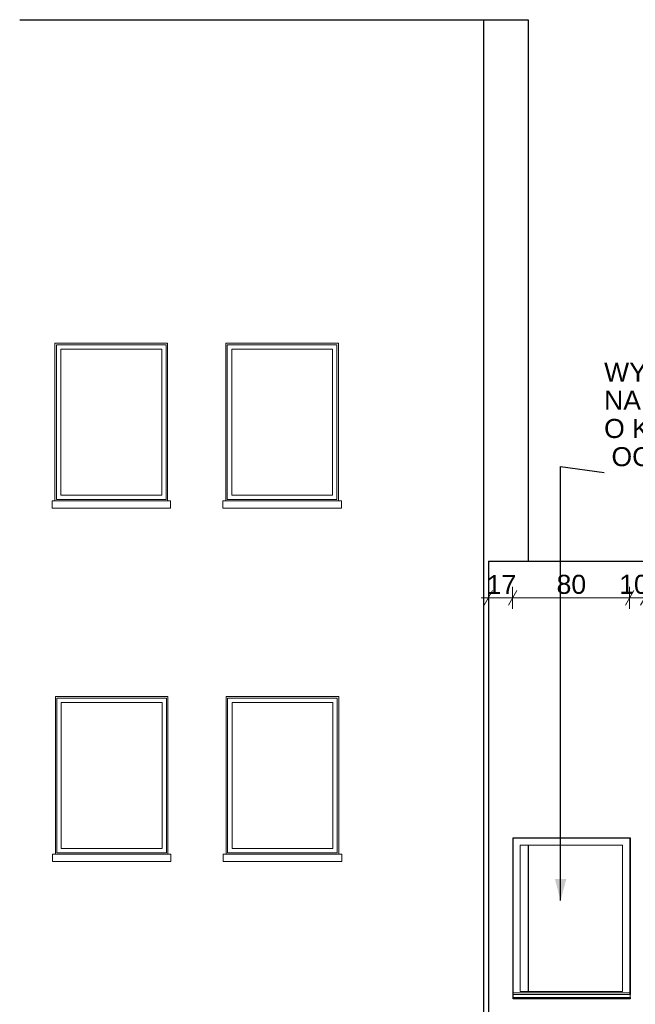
# Model space of a CAD drawing. Header units: centimetres. Extents: x -396 to 14490, y -515 to 1122.
# Tile 56 of 73: x 10165 to 10586, y 449 to 1122. Entities that reach past the tile are written whole.
import ezdxf

# ---------------------------------------------------------------- set-up
doc = ezdxf.new("R2010")
doc.units = ezdxf.units.CM
doc.header["$MEASUREMENT"] = 0
for name, color, linetype, lineweight in [('0_Nr_pióra__21', 7, 'Continuous', 20), ('299-A Wymiary Opisy_Nr_pióra__11', 7, 'Continuous', 0), ('420-K Ściany_Nr_pióra__13', 7, 'Continuous', 25), ('Nowe_199-Z Wymiary i opisy_Nr_pióra__135', 5, 'Continuous', 20), ('Nowe_Okna Archicada_Nr_pióra__135', 5, 'Continuous', 20), ('Rozbiórka_Okna Archicada_Nr_pióra__13', 7, 'Continuous', 25)]:
    doc.layers.add(name, color=color, linetype=linetype, lineweight=lineweight)
for name, color, linetype in [('299-A Wymiary Opisy', 7, 'Continuous'), ('420-K Ściany', 7, 'Continuous'), ('Nowe_Okna Archicada', 7, 'Continuous'), ('Rozbiórka_Okna Archicada', 7, 'Continuous')]:
    doc.layers.add(name, color=color, linetype=linetype)
doc.styles.add('STYL_AUTOMATYCZNY_1', font='arial.ttf')
doc.dimstyles.new('STYL_AUTOMATYCZNY__1', dxfattribs={"dimtxt": 13, "dimasz": 7.6, "dimexe": 0.18, "dimexo": 0.0625, "dimgap": 0, "dimtad": 1, "dimtih": 1, "dimtoh": 1, "dimdec": 0, "dimzin": 0, "dimdsep": 46, "dimtxsty": 'STYL_AUTOMATYCZNY_1', "dimblk": 'ARROWHEAD_2', "dimblk1": 'ARROWHEAD_2', "dimblk2": 'ARROWHEAD_2', "dimcen": 0.09, "dimclrd": 7, "dimclre": 7, "dimclrt": 7, "dimadec": 0, "dimazin": 0, "dimtfac": 1, "dimtdec": 4, "dimtmove": 0, "dimatfit": 3, "dimfxl": 0, "dimtolj": 1, "dimtzin": 0, "dimarcsym": 0})
doc.dimstyles.new('STYL_AUTOMATYCZNY__3', dxfattribs={"dimtxt": 0.18, "dimasz": 14.592, "dimexe": 0.18, "dimexo": 0.0625, "dimgap": 0, "dimtad": 0, "dimtih": 1, "dimtoh": 1, "dimdec": 4, "dimzin": 0, "dimdsep": 46, "dimcen": 0.09, "dimadec": 0, "dimazin": 0, "dimtfac": 1, "dimtdec": 4, "dimtmove": 0, "dimatfit": 3, "dimldrblk": 'ARROWHEAD_5', "dimfxl": 0, "dimtolj": 1, "dimtzin": 0, "dimarcsym": 0})
doc.dimstyles.new('STYL_AUTOMATYCZNY__5', dxfattribs={"dimtxt": 13, "dimasz": 7.6, "dimexe": 0.18, "dimexo": 0.0625, "dimgap": 0, "dimtad": 1, "dimtih": 1, "dimtoh": 1, "dimdec": 0, "dimzin": 0, "dimdsep": 46, "dimtxsty": 'STYL_AUTOMATYCZNY_1', "dimblk": 'ARROWHEAD_2', "dimblk1": 'ARROWHEAD_2', "dimblk2": 'ARROWHEAD_2', "dimcen": 0.09, "dimclrd": 7, "dimclre": 7, "dimclrt": 7, "dimadec": 0, "dimazin": 0, "dimtfac": 1, "dimtdec": 4, "dimtmove": 2, "dimatfit": 3, "dimfxl": 0, "dimtolj": 1, "dimtzin": 0, "dimarcsym": 0})

# ---------------------------------------------------------------- blocks, each defined once
blk = doc.blocks.new('ElemPrzekroju_234_2', base_point=(13661.33, 21.87))
at = {"layer": '420-K Ściany_Nr_pióra__13', "color": 7, "linetype": 'Continuous', "lineweight": 25}
for q in [(10592.36, 751.87), (10485.36, 301.87)]:
    blk.add_line((10485.36, 751.87), q, dxfattribs=at)
blk = doc.blocks.new('ElemPrzekroju_235_2', base_point=(13661.33, 21.87))
at = {"layer": '420-K Ściany_Nr_pióra__13', "color": 7, "linetype": 'Continuous', "lineweight": 25}
for p, q in [((10481.92, 471.87), (10481.92, 251.87)), ((10512.57, 471.87), (10512.57, 457.81))]:
    blk.add_line(p, q, dxfattribs=at)
blk = doc.blocks.new('ElemPrzekroju_237_2', base_point=(13661.33, 21.87))
at = {"layer": '420-K Ściany_Nr_pióra__13', "color": 7, "linetype": 'Continuous', "lineweight": 25}
for p, q in [((10481.92, 691.87), (10481.92, 471.87)), ((10512.57, 557.81), (10512.57, 471.87))]:
    blk.add_line(p, q, dxfattribs=at)
blk = doc.blocks.new('ElemPrzekroju_239_2', base_point=(13661.33, 21.87))
at = {"layer": '420-K Ściany_Nr_pióra__13', "color": 7, "linetype": 'Continuous', "lineweight": 25}
for p, q in [((10438.89, 1121.87), (10481.92, 1121.87)), ((10481.92, 1121.87), (10512.57, 1121.87)), ((10481.92, 1121.87), (10481.92, 691.87)), ((10512.57, 1121.87), (10512.57, 751.87))]:
    blk.add_line(p, q, dxfattribs=at)
blk = doc.blocks.new('ElemPrzekroju_240_2', base_point=(13661.33, 21.87))
at = {"layer": '420-K Ściany_Nr_pióra__13', "color": 7, "linetype": 'Continuous', "lineweight": 25}
blk.add_line((10164.83, 1121.87), (10438.89, 1121.87), dxfattribs=at)
blk = doc.blocks.new('ElemPrzekroju_246_2', base_point=(13661.33, 21.87))
at = {"layer": 'Rozbiórka_Okna Archicada_Nr_pióra__13', "color": 7, "linetype": 'Continuous', "lineweight": 25}
for p, q in [((10502.33, 562.81), (10582.33, 562.81)), ((10502.33, 452.81), (10502.33, 562.81)), ((10582.33, 562.81), (10582.33, 455.81)), ((10582.33, 452.81), (10502.33, 452.81)), ((10582.33, 453.81), (10582.33, 452.81))]:
    blk.add_line(p, q, dxfattribs=at)
blk = doc.blocks.new('ElemPrzekroju_247_2', base_point=(13661.33, 21.87))
at = {"layer": 'Nowe_Okna Archicada_Nr_pióra__135', "color": 5, "linetype": 'Continuous', "lineweight": 20}
for p, q in [((10582.1, 557.81), (10582.1, 562.81)), ((10507.1, 457.81), (10507.1, 557.81)), ((10507.1, 557.81), (10577.1, 557.81)), ((10577.05, 557.81), (10577.05, 457.81)), ((10577.06, 457.81), (10577.06, 557.81)), ((10577.08, 457.81), (10577.08, 557.81)), ((10577.1, 557.81), (10577.1, 457.81)), ((10582.1, 457.81), (10582.1, 557.81)), ((10577.1, 457.81), (10507.1, 457.81)), ((10582.1, 456.81), (10582.1, 457.81)), ((10502.33, 456.81), (10582.1, 456.81)), ((10502.33, 455.81), (10502.36, 455.81)), ((10502.36, 453.81), (10502.35, 454.81)), ((10502.35, 454.81), (10502.36, 454.81)), ((10502.36, 455.81), (10502.36, 453.81)), ((10502.36, 455.81), (10582.35, 455.81)), ((10502.36, 453.81), (10582.35, 453.81)), ((10582.1, 456.81), (10582.1, 455.81)), ((10582.1, 452.81), (10582.1, 453.81)), ((10582.35, 455.81), (10582.35, 453.81))]:
    blk.add_line(p, q, dxfattribs=at)
blk = doc.blocks.new('ARROWHEAD_5')
at = {"linetype": 'Continuous', "lineweight": 0}
blk.add_hatch(color=0, dxfattribs=at).paths.add_polyline_path([(-1, 0.2679), (0, 0), (-1, -0.2679)])
at = {"color": 0, "linetype": 'Continuous', "lineweight": 0}
blk.add_line((0, 0), (-1, 0), dxfattribs=at)
blk = doc.blocks.new('*D333', base_point=(13661.33, 21.87))
at = {"layer": '299-A Wymiary Opisy_Nr_pióra__11', "color": 7, "linetype": 'Continuous', "lineweight": 0}
for p, q in [((10485.36, 719.26), (10485.36, 734.26)), ((10501.93, 719.26), (10501.93, 734.26)), ((10480.47, 726.76), (10485.36, 726.76)), ((10488.24, 731.76), (10482.47, 721.76)), ((10485.36, 726.76), (10501.93, 726.76)), ((10504.82, 731.76), (10499.05, 721.76))]:
    blk.add_line(p, q, dxfattribs=at)
at = {"layer": '299-A Wymiary Opisy_Nr_pióra__11', "color": 7, "lineweight": 0, "insert": (10484.21, 729.36), "char_height": 13, "attachment_point": 7, "style": 'STYL_AUTOMATYCZNY_1'}
blk.add_mtext('\\A1;{\\pql;\\fArial|b0|i0|c238|p0;\\W1.000000;17}', dxfattribs=at)
blk = doc.blocks.new('ARROWHEAD_2')
at = {"color": 0, "linetype": 'Continuous', "lineweight": 0}
for p, q in [((0, 0), (-1, 0)), ((-0.378, -0.655), (0.378, 0.655))]:
    blk.add_line(p, q, dxfattribs=at)
blk = doc.blocks.new('*D334', base_point=(13661.33, 21.87))
at = {"layer": '299-A Wymiary Opisy_Nr_pióra__11', "color": 7, "linetype": 'Continuous', "lineweight": 0}
for p, q in [((10501.93, 719.26), (10501.93, 734.26)), ((10581.93, 719.26), (10581.93, 734.26)), ((10504.82, 731.76), (10499.05, 721.76)), ((10501.93, 726.76), (10581.93, 726.76)), ((10584.82, 731.76), (10579.04, 721.76))]:
    blk.add_line(p, q, dxfattribs=at)
at = {"layer": '299-A Wymiary Opisy_Nr_pióra__11', "color": 7, "lineweight": 0, "char_height": 13, "attachment_point": 7, "style": 'STYL_AUTOMATYCZNY_1'}
for s, insert in [('\\A1;{\\pql;\\fArial|b0|i0|c238|p0;\\W1.000000;80}', (10532.02, 729.36)), ('\\A1;{\\pql;\\fArial|b0|i0|c238|p0;\\W1.000000;10}', (10574.83, 729.36))]:
    blk.add_mtext(s, dxfattribs=dict(at, insert=insert))
blk = doc.blocks.new('*D335', base_point=(13661.33, 21.87))
at = {"layer": '299-A Wymiary Opisy_Nr_pióra__11', "color": 7, "linetype": 'Continuous', "lineweight": 0}
for p, q in [((10581.93, 719.26), (10581.93, 734.26)), ((10592.36, 719.26), (10592.36, 734.26)), ((10584.82, 731.76), (10579.04, 721.76)), ((10581.93, 726.76), (10592.36, 726.76)), ((10595.25, 731.76), (10589.47, 721.76))]:
    blk.add_line(p, q, dxfattribs=at)

msp = doc.modelspace()

# ---------------------------------------------------------------- linework, layer by layer
at = {"layer": '0_Nr_pióra__21', "color": 7, "linetype": 'Continuous', "lineweight": 20, "flags": 128}
for points in [[(10265.98, 900.79), (10188.98, 900.79), (10188.98, 793.04), (10265.98, 793.04)], [(10264.98, 899.79), (10189.98, 899.79), (10189.98, 794.04), (10264.98, 794.04)], [(10261.98, 896.79), (10192.98, 896.79), (10192.98, 797.04), (10261.98, 797.04)], [(10382.82, 900.79), (10305.82, 900.79), (10305.82, 793.04), (10382.82, 793.04)], [(10381.82, 899.79), (10306.82, 899.79), (10306.82, 794.04), (10381.82, 794.04)], [(10378.82, 896.79), (10309.82, 896.79), (10309.82, 797.04), (10378.82, 797.04)], [(10267.98, 793.04), (10186.98, 793.04), (10186.98, 788.04), (10267.98, 788.04)], [(10384.82, 793.04), (10303.82, 793.04), (10303.82, 788.04), (10384.82, 788.04)], [(10266.23, 659.31), (10189.23, 659.31), (10189.23, 551.56), (10266.23, 551.56)], [(10265.23, 658.31), (10190.23, 658.31), (10190.23, 552.56), (10265.23, 552.56)], [(10262.23, 655.31), (10193.23, 655.31), (10193.23, 555.56), (10262.23, 555.56)], [(10383.06, 659.31), (10306.06, 659.31), (10306.06, 551.56), (10383.06, 551.56)], [(10382.06, 658.31), (10307.06, 658.31), (10307.06, 552.56), (10382.06, 552.56)], [(10379.06, 655.31), (10310.06, 655.31), (10310.06, 555.56), (10379.06, 555.56)], [(10268.23, 551.56), (10187.23, 551.56), (10187.23, 546.56), (10268.23, 546.56)], [(10385.06, 551.56), (10304.06, 551.56), (10304.06, 546.56), (10385.06, 546.56)]]:
    msp.add_lwpolyline(points, close=True, dxfattribs=at)

# ---------------------------------------------------------------- block references
at = {"layer": '420-K Ściany', "lineweight": 0}
for name in ['ElemPrzekroju_240_2', 'ElemPrzekroju_239_2', 'ElemPrzekroju_234_2', 'ElemPrzekroju_237_2', 'ElemPrzekroju_235_2']:
    msp.add_blockref(name, (13661.33, 21.87), dxfattribs=at)
at = {"layer": 'Nowe_Okna Archicada', "lineweight": 0}
msp.add_blockref('ElemPrzekroju_247_2', (13661.33, 21.87), dxfattribs=at)
at = {"layer": 'Rozbiórka_Okna Archicada', "lineweight": 0}
msp.add_blockref('ElemPrzekroju_246_2', (13661.33, 21.87), dxfattribs=at)

# ---------------------------------------------------------------- texts
at = {"layer": 'Nowe_199-Z Wymiary i opisy_Nr_pióra__135', "color": 5, "linetype": 'Continuous', "lineweight": 20, "insert": (10564.5, 816.6), "char_height": 13, "attachment_point": 7, "line_spacing_factor": 0.889054, "style": 'STYL_AUTOMATYCZNY_1'}
msp.add_mtext('\\A1;{\\pql;\\fArial|b0|i0|c238|p0;\\W1.000000;WYMIANA OKNA \\P\\pql;\\fArial|b0|i0|c238|p0;\\W1.000000;NA IDENTYCZNE\\P\\pql;\\fArial|b0|i0|c238|p0;\\W1.000000;O KLASIE ODPORNOŚCI \\P\\pql;\\fArial|b0|i0|c238|p0;\\W1.000000; OGNIOWEJ  EI30}', dxfattribs=at)

# ---------------------------------------------------------------- dimensions: what is measured, and where the dimension line sits
at = {"layer": '299-A Wymiary Opisy', "color": 7, "linetype": 'Continuous', "lineweight": 0}
for base, p1, p2, dimstyle, picture, middle in [((10501.93, 726.76), (10485.36, 634.27), (10501.93, 562.81), 'STYL_AUTOMATYCZNY__5', '*D333', (10494.1, 735.86)), ((10581.93, 726.76), (10501.93, 562.81), (10581.93, 562.81), 'STYL_AUTOMATYCZNY__1', '*D334', (10541.91, 735.86)), ((10592.36, 726.76), (10581.93, 562.81), (10592.36, 647.18), 'STYL_AUTOMATYCZNY__5', '*D335', (10584.73, 735.86))]:
    dim = msp.add_linear_dim(base=base, p1=p1, p2=p2, dimstyle=dimstyle, dxfattribs=at)
    dim.commit()
    dim.dimension.update_dxf_attribs({"geometry": picture, "text_midpoint": middle, "dimtype": 160})

# ---------------------------------------------------------------- leaders
at = {"layer": 'Nowe_199-Z Wymiary i opisy_Nr_pióra__135', "color": 5, "linetype": 'Continuous', "lineweight": 20, "annotation_type": 0, "has_hookline": 1, "hookline_direction": 0, "text_width": 209.26}
msp.add_leader([(10534.76, 520.07), (10534.76, 816.6), (10564.5, 812.37)], dimstyle='STYL_AUTOMATYCZNY__3', dxfattribs=at)

doc.saveas('drawing.dxf')
